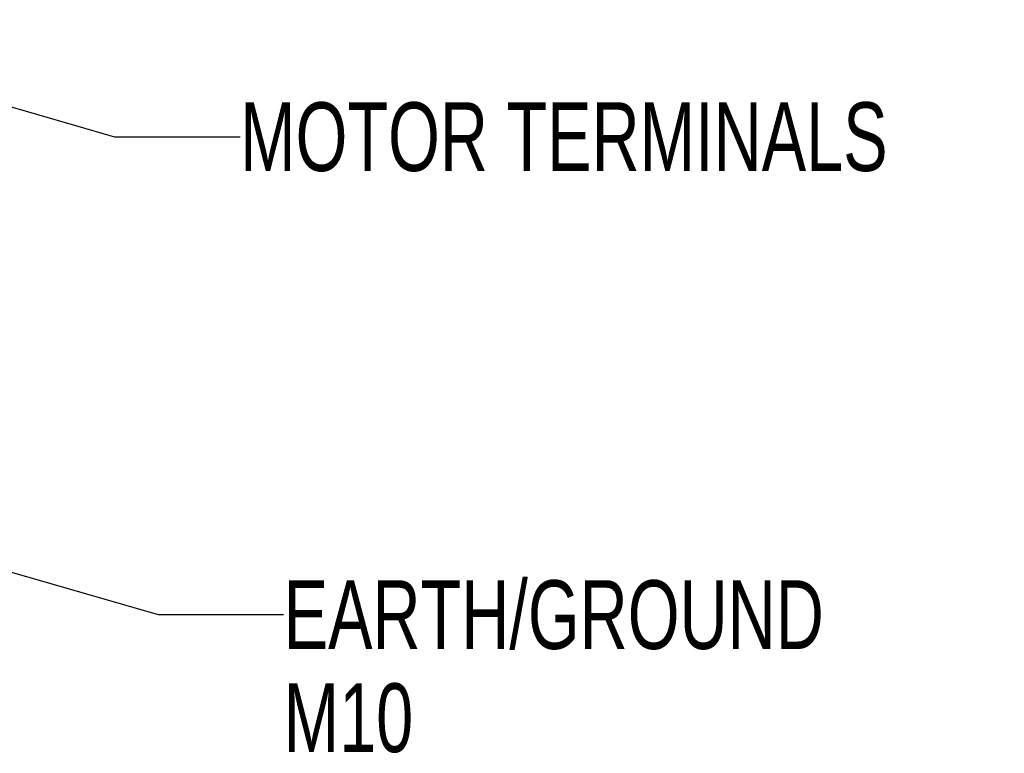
# Paper-space layout 'SUBMITTAL_E1H_1_2' of a CAD drawing. Header units: millimetres. Extents: x 0 to 841, y 0 to 594.
# Tile 22 of 30: x 448 to 498, y 406 to 443. Entities that reach past the tile are written whole.
import ezdxf

# ---------------------------------------------------------------- set-up
doc = ezdxf.new("R2010")
doc.units = ezdxf.units.MM
doc.header["$LTSCALE"] = 46.255
doc.layers.get('0').update_dxf_attribs({"linetype": 'CONTINUOUS'})
doc.styles.get("Standard").update_dxf_attribs({"font": 'txt', "width": 0.725})
doc.dimstyles.get("Standard").update_dxf_attribs({"dimtxt": 3.5, "dimasz": 4.8, "dimexe": 3.2, "dimexo": 1.6, "dimtad": 0, "dimtih": 1, "dimtoh": 1, "dimdec": 1, "dimzin": 0, "dimdsep": 46, "dimtxsty": 'STANDARD', "dimblk": 'CLOSED', "dimblk1": 'CLOSED', "dimblk2": 'CLOSED', "dimcen": 0.09, "dimadec": 0, "dimazin": 0, "dimtol": 1, "dimtp": 0.4, "dimtm": 0.4, "dimtfac": 1, "dimtdec": 1, "dimtofl": 0, "dimtmove": 0, "dimatfit": 3, "dimldrblk": 'CLOSED', "dimfxl": 1, "dimtolj": 1, "dimtzin": 0, "dimarcsym": 0})

# ---------------------------------------------------------------- blocks, each defined once
blk = doc.blocks.new('_CLOSED')
at = {"color": 0, "linetype": 'BYBLOCK'}
for p, q in [((0, 0), (-1, 0.167)), ((-1, 0.167), (-1, -0.167)), ((-1, -0.167), (0, 0)), ((-1, 0), (0, 0))]:
    blk.add_line(p, q, dxfattribs=at)

psp = doc.layouts.new('SUBMITTAL_E1H_1_2')

# ---------------------------------------------------------------- texts
at = {"color": 2, "linetype": 'CONTINUOUS', "char_height": 3.5, "attachment_point": 1, "line_spacing_factor": 0.9}
for s, insert, width in [('MOTOR TERMINALS', (459.078, 439.04), 38.0625), ('EARTH/GROUND\\PM10', (461.296, 414.696), 30.45)]:
    psp.add_mtext(s, dxfattribs=dict(at, insert=insert, width=width))

# ---------------------------------------------------------------- leaders
at = {"color": 2, "linetype": 'CONTINUOUS'}
for points in [[(431.975, 443.248), (452.678, 437.29), (459.078, 437.29)], [(423.428, 422.044), (454.896, 412.946), (461.296, 412.946)]]:
    psp.add_leader(points, dimstyle='STANDARD', override={"dimtad": 0}, dxfattribs=at)

doc.saveas('drawing.dxf')
